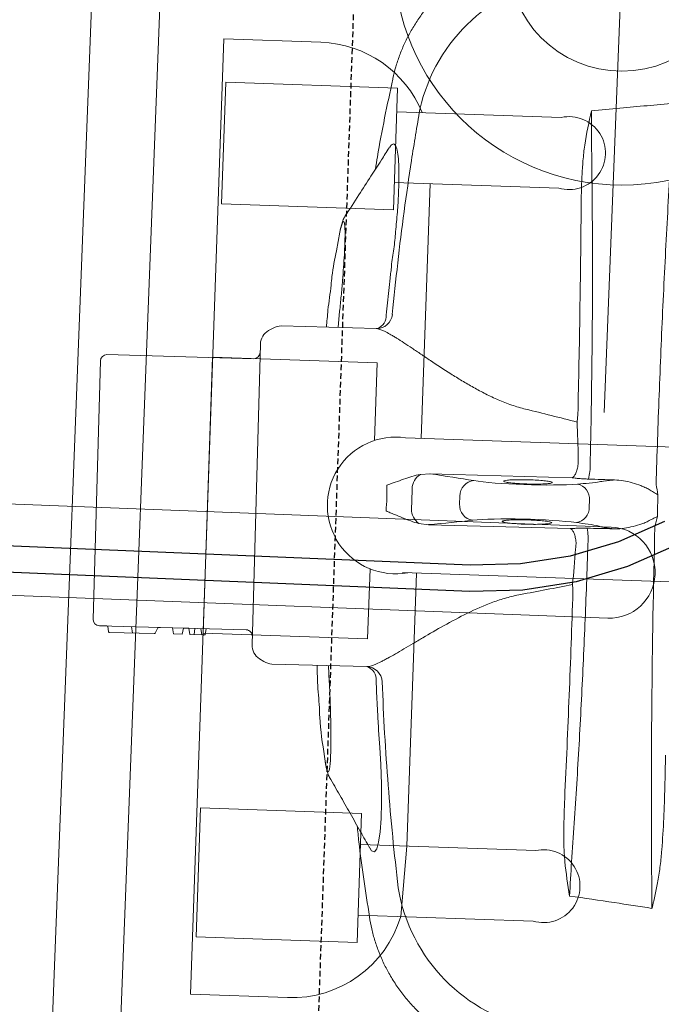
# Model space of a CAD drawing. Header units: millimetres. Extents: x 256680 to 410391, y -77299 to -22623.
# Tile 14 of 202: x 258449 to 258590, y -26464 to -26248. Entities that reach past the tile are written whole.
import ezdxf

# ---------------------------------------------------------------- set-up
doc = ezdxf.new("R2010")
doc.units = ezdxf.units.MM
doc.header["$LTSCALE"] = 2.5
doc.linetypes.add('11aa1PB-bd$0$11aa1PB-af$0$TRATTEGGIATA', pattern=[0.75, 0.5, -0.25])
for name, color, linetype, lineweight in [('CKD Equipments', 252, 'Continuous', 0), ('EQUIPMENT', 210, 'Continuous', 0), ('FURNITURES', 30, 'Continuous', 15), ('HATCH LIGHT', 250, 'Continuous', 0), ('K Equipment', 30, 'Continuous', 9)]:
    doc.layers.add(name, color=color, linetype=linetype, lineweight=lineweight)
doc.layers.add('Edges', color=7, linetype='Continuous')
doc.layers.add('FAINTEQUIP', color=253, linetype='Continuous')

# ---------------------------------------------------------------- blocks, each defined once
blk = doc.blocks.new('awreg')
at = {"layer": 'K Equipment'}
for p, q in [((60866.24, 14496.41, -7.42), (60866.22, 14311.87, -7.42)), ((60886.24, 14496.4, -7.42), (60886.22, 14311.87, -7.42)), ((60701.19, 14430.21, -7.42), (61051.19, 14430.24, -7.42)), ((60701.19, 14415.21, -7.42), (61051.19, 14415.24, -7.42)), ((60651.19, 14314.35, -7.42), (60841.19, 14314.37, -7.42))]:
    blk.add_line(p, q, dxfattribs=at)
for radius in [50, 25]:
    blk.add_circle((60741.19, 14314.36, -7.42), radius, dxfattribs=at)
blk.add_arc((60876.22, 14311.87, -7.42), 10, 180.0034, 0.0034, dxfattribs=at)
blk = doc.blocks.new('G$C62143A14')
at = {"linetype": 'Continuous', "lineweight": 0}
for p, q in [((142.09, 481.19), (198.78, 481.8)), ((140.7, 479.77), (141.05, 447.57)), ((140.7, 479.77), (140.72, 478.13)), ((200.55, 448.21), (200.2, 480.41)), ((139.33, 477.57), (139.43, 467.67)), ((139.48, 477.75), (140.59, 477.95)), ((139.38, 472.47), (140.78, 472.73)), ((139.56, 472.5), (139.58, 472.5)), ((139.53, 467.51), (140.74, 466.96)), ((140.84, 466.81), (140.88, 463.71)), ((140.88, 463.71), (139.53, 463.46)), ((139.53, 463.46), (139.55, 461.55)), ((140.9, 461.32), (139.55, 461.55)), ((140.9, 461.32), (140.91, 460.16)), ((140.91, 460.16), (139.57, 459.91)), ((139.57, 459.91), (139.6, 457.25)), ((140.93, 458.82), (139.58, 458.93)), ((140.94, 457.5), (139.6, 457.25)), ((139.6, 457.25), (139.61, 456.53)), ((140.96, 456.31), (139.61, 456.53)), ((203.83, 446.85), (137.8, 446.14)), ((207.44, 444.22), (206.85, 445.18)), ((134.81, 444.41), (134.24, 443.43)), ((133.76, 441.62), (133.99, 420.82)), ((208.18, 421.59), (207.96, 442.42)), ((208.09, 429.99), (211.67, 429.77)), ((229.05, 430.4), (224.9, 430.98)), ((113.93, 429.31), (112.94, 429.15)), ((130.32, 428.9), (133.9, 429.19)), ((263.02, 420.05), (263.03, 420.06)), ((79.21, 418.06), (79.21, 418.06)), ((165.81, 410.59), (165.64, 408.47)), ((176.8, 408.59), (176.59, 410.7)), ((165.64, 408.47), (165.98, 377.3)), ((177.13, 377.42), (176.8, 408.59)), ((170.42, 401.86), (172.16, 401.88)), ((170.85, 373.41), (172.34, 373.42))]:
    blk.add_line(p, q, dxfattribs=at)
at = {"linetype": 'Continuous', "lineweight": 0, "flags": 128}
for points in [[(139.47, 477.74), (139.47, 477.74), (139.48, 477.75)], [(94.26, 418.59), (93.66, 418.2), (93.46, 417.59), (94.13, 417.09), (95.62, 416.73), (97.89, 416.49), (100.81, 416.39), (104.33, 416.43), (108.32, 416.6), (112.67, 416.91), (116.39, 417.25), (120.19, 417.68), (120.19, 417.68), (120.19, 417.68)]]:
    blk.add_lwpolyline(points, dxfattribs=at)
at = {"linetype": 'Continuous', "lineweight": 0}
for centre, radius, start, end in [((198.8, 480.4), 1.4, 0.6162, 90.6162), ((142.1, 479.79), 1.4, 90.6162, 180.6162), ((139.5, 477.57), 0.175, 100.6162, 179.8134), ((140.55, 478.12), 0.175, 280.6162, 1.5356), ((139.61, 467.67), 0.175, 180.2997, 244.6825), ((140.67, 466.8), 0.175, 359.7298, 66.3191), ((139.65, 447.56), 1.4, 270.6162, 0.6162), ((201.95, 448.23), 1.4, 180.6162, 270.6162), ((137.83, 442.64), 3.5, 90.6162, 149.6525), ((203.87, 443.35), 3.5, 31.58, 90.6162), ((137.26, 441.66), 3.5, 149.6525, 180.6162), ((204.46, 442.38), 3.5, 0.6162, 31.58), ((211.65, 421.66), 3.47, 181.0853, 266.5636), ((211.04, 422.65), 3.14, 205.2925, 273.8166), ((130.52, 420.79), 3.47, 274.6644, 0.6066), ((131.16, 421.56), 2.92, 266.0995, 345.287), ((249.74, 376.79), 37.74, 9.6758, 79.5449), ((93.4, 375.11), 37.74, 101.688, 171.5562), ((169.03, 408.55), 3.81, 91.0104, 147.7315), ((173.41, 408.6), 3.81, 33.5009, 90.222), ((170.39, 398.41), 3.45, 89.4632, 172.6991), ((172.27, 398.43), 3.45, 8.5333, 91.7692), ((170.66, 376.8), 3.4, 192.1812, 273.2187), ((172.46, 376.82), 3.4, 268.0138, 349.0513), ((179.6, 386.55), 13.01, 258.4187, 273.3931), ((163.31, 386.4), 13.03, 267.8432, 282.7971)]:
    blk.add_arc(centre, radius, start, end, dxfattribs=at)
for centre, major_axis, ratio, start_param, end_param in [((173.14, 540.75), (1.8, -166.89), 0.087489, 5.626486, 5.727956), ((166.46, 540.68), (1.8, -166.89), 0.087489, 0.555229, 0.6567), ((166.45, 386.94), (0.15, -14), 0.087489, 0.682539, 2.586364), ((176.46, 387.05), (0.15, -14), 0.087489, 3.696821, 5.600646), ((171.51, 381.35), (37.1, 0.4), 0.145844, 4.211758, 4.440687), ((172.59, 312.04), (0.89, -82.6), 0.087489, 3.824132, 3.871858), ((171.93, 312.03), (0.89, -82.6), 0.087489, 2.411328, 2.459054), ((171.51, 381.35), (37.1, 0.4), 0.145844, 4.984033, 5.21302), ((166.41, 381.34), (0.11, -10.5), 0.087489, 0.30744, 0.730265), ((176.62, 381.45), (0.11, -10.5), 0.087489, 5.55292, 5.975743)]:
    blk.add_ellipse(centre, major_axis=major_axis, ratio=ratio, start_param=start_param, end_param=end_param, dxfattribs=at)
for points, knots in [([(217.34, 431.84), (215.51, 432.03), (212.42, 432.35), (209.32, 432.48), (208.06, 432.53)], [0, 0, 0, 0, 0.593547, 1, 1, 1, 1]), ([(124.61, 430.86), (123.92, 430.81), (120.23, 430.56), (116.76, 429.87), (113.93, 429.31)], [0, 0, 0, 0, 0.187713, 1, 1, 1, 1]), ([(133.87, 431.73), (132.61, 431.65), (129.52, 431.46), (126.44, 431.07), (124.61, 430.84)], [0, 0, 0, 0, 0.406128, 1, 1, 1, 1]), ([(211.67, 429.77), (212.8, 429.7), (215.09, 429.56), (218.36, 429.4), (221.43, 429.28), (224.19, 429.21), (226.63, 429.19), (228.63, 429.23), (230.14, 429.31), (231.09, 429.45), (231.48, 429.63), (231.26, 429.85), (230.51, 430.11), (229.54, 430.3), (229.05, 430.4)], [0, 0, 0, 0, 0.082182, 0.166764, 0.247017, 0.329479, 0.412022, 0.496967, 0.579727, 0.664898, 0.747476, 0.832441, 0.915021, 1, 1, 1, 1]), ([(224.9, 430.98), (223.05, 431.29), (220.59, 431.72), (217.98, 431.83), (217.34, 431.86)], [0, 0, 0, 0, 0.753677, 1, 1, 1, 1]), ([(232.62, 429.35), (232.51, 429.44), (232.21, 429.6), (231.78, 429.77), (231.17, 429.96), (230.4, 430.16), (229.66, 430.3), (229.26, 430.36)], [0, 0, 0, 0, 0.095307, 0.229075, 0.409095, 0.722588, 1, 1, 1, 1]), ([(109.39, 428.05), (108.12, 427.23), (105.58, 425.64), (101.69, 423.22), (97.89, 420.88), (95.41, 419.35), (94.24, 418.63)], [0, 0, 0, 0, 0.253353, 0.510138, 0.769176, 1, 1, 1, 1]), ([(112.72, 429.1), (112.54, 429.08), (112.03, 428.98), (111.21, 428.78), (110.45, 428.55), (109.86, 428.32), (109.52, 428.12), (109.39, 428.05)], [0, 0, 0, 0, 0.100787, 0.407598, 0.731303, 0.895894, 1, 1, 1, 1]), ([(112.94, 429.15), (112.46, 429.05), (111.51, 428.84), (110.75, 428.57), (110.53, 428.34), (110.88, 428.16), (111.82, 428.04), (113.29, 427.99), (115.28, 427.99), (117.7, 428.06), (120.5, 428.19), (123.59, 428.37), (126.9, 428.61), (129.18, 428.8), (130.32, 428.9)], [0, 0, 0, 0, 0.082617, 0.165235, 0.248974, 0.332713, 0.416293, 0.499873, 0.583402, 0.66693, 0.750192, 0.833453, 0.916727, 1, 1, 1, 1]), ([(247.95, 420.3), (247.03, 420.83), (244.9, 422.08), (241.37, 424.17), (237.17, 426.65), (234.2, 428.42), (232.62, 429.35)], [0, 0, 0, 0, 0.1790671, 0.418189, 0.6906263, 1, 1, 1, 1]), ([(99.02, 421.57), (97.86, 421.41), (91.22, 420.48), (84.64, 419.17), (79.21, 418.1)], [0, 0, 0, 0, 0.174606, 1, 1, 1, 1]), ([(191.78, 388.17), (191.99, 389.22), (192.26, 390.25), (192.87, 392.28), (193.22, 393.28), (193.97, 395.21), (194.37, 396.15), (195.22, 398), (195.66, 398.9), (196.56, 400.66), (197.02, 401.53), (197.72, 402.8), (197.95, 403.22), (198.43, 404.05), (198.66, 404.46), (199.83, 406.48), (200.76, 408.01), (202.1, 410.19), (202.54, 410.89), (203.17, 411.93), (203.38, 412.27), (203.79, 412.93), (203.99, 413.25), (204.96, 414.85), (205.66, 416.01), (206.41, 417.33), (206.55, 417.58), (206.82, 418.08), (206.95, 418.32), (207.3, 419.01), (207.5, 419.42), (208, 420.56), (208.18, 421.17), (208.18, 421.59)], [0, 0, 0, 0, 0.0625, 0.0625, 0.125, 0.125, 0.1875, 0.1875, 0.25, 0.25, 0.3125, 0.3125, 0.34375, 0.34375, 0.375, 0.375, 0.5, 0.5, 0.5625, 0.5625, 0.59375, 0.59375, 0.625, 0.625, 0.75, 0.75, 0.78125, 0.78125, 0.8125, 0.8125, 0.875, 0.875, 1, 1, 1, 1]), ([(263.02, 420.08), (257.33, 421.08), (250.71, 422.24), (244.05, 423.02), (243.13, 423.13)], [0, 0, 0, 0, 0.861575, 1, 1, 1, 1]), ([(133.99, 420.82), (134, 420.37), (134.2, 419.77), (134.72, 418.63), (134.93, 418.21), (135.3, 417.53), (135.44, 417.29), (135.72, 416.8), (135.87, 416.55), (136.64, 415.25), (137.37, 414.09), (138.58, 412.21), (139, 411.55), (139.88, 410.19), (140.34, 409.49), (141.72, 407.33), (142.68, 405.82), (144.62, 402.65), (145.6, 400.98), (147.49, 397.46), (148.39, 395.64), (149.56, 392.78), (149.93, 391.81), (150.58, 389.81), (150.87, 388.79), (151.1, 387.73)], [0, 0, 0, 0, 0.125, 0.125, 0.1875, 0.1875, 0.21875, 0.21875, 0.25, 0.25, 0.375, 0.375, 0.4375, 0.4375, 0.5, 0.5, 0.625, 0.625, 0.75, 0.75, 0.875, 0.875, 0.9375, 0.9375, 1, 1, 1, 1]), ([(211.25, 419.52), (213.05, 419.41), (214.85, 419.3), (217.55, 419.11), (218.89, 419.02), (220.47, 418.9), (221.14, 418.85), (221.59, 418.81), (221.81, 418.8), (222.04, 418.78)], [0, 0, 0, 0, 0.5, 0.5, 0.75, 0.875, 0.9375, 0.9375, 1, 1, 1, 1]), ([(222.04, 418.78), (222.04, 418.78), (223.3, 418.79), (225.86, 418.35), (229.86, 418.16), (233.98, 417.93), (237.98, 417.85), (241.53, 417.88), (244.47, 418.04), (246.75, 418.33), (248.25, 418.73), (248.89, 419.24), (248.81, 419.75), (248.17, 420.12), (247.95, 420.25)], [0, 0, 0, 0, 0.000001, 0.07749, 0.156459, 0.25141, 0.349211, 0.444694, 0.543101, 0.640433, 0.740837, 0.840407, 0.943195, 1, 1, 1, 1]), ([(293.34, 389.13), (293.26, 389.7), (293.04, 391.17), (292.46, 393.48), (291.65, 396.06), (290.65, 398.57), (289.42, 401.09), (287.96, 403.58), (286.27, 406.01), (284.41, 408.27), (282.41, 410.34), (280.28, 412.24), (278.04, 413.94), (275.7, 415.46), (273.28, 416.78), (270.8, 417.9), (268.28, 418.84), (265.73, 419.56), (263.98, 419.98), (263.07, 420.1), (263.03, 420.11)], [0, 0, 0, 0, 0.037673, 0.095878, 0.154189, 0.212585, 0.271048, 0.33568, 0.39959, 0.46265, 0.524915, 0.586431, 0.647228, 0.707328, 0.766741, 0.825471, 0.883514, 0.940856, 0.997479, 1, 1, 1, 1]), ([(79.19, 418.13), (79.18, 418.13), (78.27, 417.99), (76.52, 417.53), (73.94, 416.74), (71.43, 415.74), (68.99, 414.57), (66.56, 413.17), (64.18, 411.55), (61.88, 409.7), (59.76, 407.69), (57.83, 405.55), (56.09, 403.3), (54.54, 400.95), (53.19, 398.52), (52.04, 396.03), (51.09, 393.49), (50.34, 390.91), (49.81, 388.58), (49.62, 387.11), (49.54, 386.51)], [0, 0, 0, 0, 0.001134, 0.05921, 0.117416, 0.175724, 0.234114, 0.292568, 0.357035, 0.420781, 0.483687, 0.545808, 0.607185, 0.667848, 0.727816, 0.787098, 0.845698, 0.903609, 0.960817, 1, 1, 1, 1]), ([(85.76, 412.06), (89.48, 412.63), (96.91, 413.75), (108.15, 415.16), (119.44, 416.38), (127.01, 417.01), (130.8, 417.33)], [0, 0, 0, 0, 0.249615, 0.499229, 0.749615, 1, 1, 1, 1]), ([(120.19, 417.68), (120.42, 417.7), (120.64, 417.73), (121.09, 417.77), (121.76, 417.84), (123.33, 417.99), (124.68, 418.11), (127.37, 418.36), (129.17, 418.51), (130.97, 418.65)], [0, 0, 0, 0, 0.0625, 0.0625, 0.125, 0.25, 0.5, 0.5, 1, 1, 1, 1]), ([(120.19, 417.68), (120.19, 417.68), (120.19, 417.68), (120.19, 417.68), (120.19, 417.68), (120.19, 417.68), (120.19, 417.68)], [0.00000000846, 0.00000000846, 0.00000000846, 0.00000000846, 0.000000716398, 0.000000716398, 0.000000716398, 0.000001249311, 0.000001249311, 0.000001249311, 0.000001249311]), ([(120.19, 417.68), (120.19, 417.68), (120.19, 417.68), (120.19, 417.68), (120.19, 417.68), (120.19, 417.68)], [0, 0, 0, 0, 0.051824, 0.658198, 1, 1, 1, 1]), ([(165.81, 410.59), (165.93, 411.21), (166.1, 411.82), (166.49, 413.03), (166.7, 413.63), (167.14, 414.84), (167.37, 415.44), (167.71, 416.36), (167.82, 416.67), (168.05, 417.29), (168.17, 417.6), (168.28, 417.91)], [0, 0, 0, 0, 0.25, 0.25, 0.5, 0.5, 0.75, 0.75, 0.875, 0.875, 1, 1, 1, 1]), ([(176.59, 410.7), (176.46, 411.32), (176.27, 411.93), (175.86, 413.13), (175.63, 413.72), (175.16, 414.92), (174.92, 415.52), (174.56, 416.44), (174.44, 416.74), (174.2, 417.36), (174.08, 417.67), (173.95, 417.97)], [0, 0, 0, 0, 0.25, 0.25, 0.5, 0.5, 0.75, 0.75, 0.875, 0.875, 1, 1, 1, 1]), ([(211.44, 418.2), (215.22, 417.96), (222.78, 417.5), (234.09, 416.51), (245.37, 415.35), (252.85, 414.38), (256.59, 413.9)], [0, 0, 0, 0, 0.249615, 0.499229, 0.749614, 1, 1, 1, 1]), ([(222.04, 418.78), (222.04, 418.78), (222.04, 418.78), (222.04, 418.78), (222.04, 418.78), (222.04, 418.78), (222.04, 418.78)], [0, 0, 0, 0, 0.000000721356, 0.000000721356, 0.000000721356, 0.000001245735, 0.000001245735, 0.000001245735, 0.000001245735]), ([(222.04, 418.78), (222.04, 418.78), (222.04, 418.78), (222.04, 418.78), (222.04, 418.78), (222.04, 418.78)], [0, 0, 0, 0, 0.341802, 0.948176, 1, 1, 1, 1]), ([(166.57, 386.94), (166.57, 387.36), (166.56, 388.38), (166.61, 389.91), (166.7, 391.28), (166.83, 392.15), (166.96, 392.47), (167.04, 392.27), (167.07, 392.2)], [0, 0, 0, 0, 0.132098, 0.323568, 0.515413, 0.707812, 0.900839, 1, 1, 1, 1]), ([(167.07, 392.2), (167.1, 392.16), (167.18, 392.04), (167.3, 391.21), (167.43, 389.83), (167.49, 388.32), (167.53, 386.73), (167.52, 385.13), (167.46, 383.53), (167.36, 382.28), (167.26, 381.9), (167.22, 381.72)], [0, 0, 0, 0, 0.060949, 0.185979, 0.310678, 0.434944, 0.512562, 0.636279, 0.760031, 0.884002, 1, 1, 1, 1]), ([(175.45, 390.08), (175.46, 390.33), (175.5, 391.09), (175.6, 391.91), (175.75, 392.47), (175.85, 392.32), (175.91, 392.24)], [0, 0, 0, 0, 0.138476, 0.425595, 0.712972, 1, 1, 1, 1]), ([(175.91, 392.24), (175.96, 392.05), (176.06, 391.67), (176.19, 390.43), (176.29, 388.84), (176.33, 387.27), (176.33, 385.7), (176.3, 384.2), (176.2, 382.87), (176.11, 382.1), (176.06, 381.99), (176.05, 381.98)], [0, 0, 0, 0, 0.12873, 0.257, 0.385042, 0.513035, 0.593354, 0.721934, 0.850956, 0.980313, 1, 1, 1, 1]), ([(175.39, 387.04), (175.39, 387.22), (175.39, 388.01), (175.4, 388.78), (175.42, 389.6), (175.44, 389.84), (175.45, 390.08)], [0, 0, 0, 0, 0.170805, 0.715603, 0.716948, 1, 1, 1, 1]), ([(167.22, 381.72), (167.21, 381.7), (167.16, 381.45), (167.05, 381.51), (166.89, 381.97), (166.74, 383.06), (166.63, 384.58), (166.58, 385.96), (166.57, 386.75), (166.57, 386.94)], [0, 0, 0, 0, 0.012552, 0.198689, 0.385047, 0.571255, 0.757017, 0.942123, 1, 1, 1, 1]), ([(176.05, 381.98), (176.01, 381.85), (175.91, 381.59), (175.76, 381.91), (175.61, 382.77), (175.49, 384.12), (175.42, 385.62), (175.4, 386.63), (175.39, 387.04)], [0, 0, 0, 0, 0.154069, 0.335329, 0.515993, 0.696154, 0.875965, 1, 1, 1, 1]), ([(92.96, 375.75), (93.53, 375.83), (94.1, 375.9), (95.25, 376.01), (95.82, 376.05), (97.55, 376.17), (98.7, 376.22), (102.15, 376.32), (104.46, 376.33), (106.77, 376.32)], [0, 0, 0, 0, 0.125, 0.125, 0.25, 0.25, 0.5, 0.5, 1, 1, 1, 1]), ([(106.77, 376.32), (114.3, 376.26), (121.85, 376.22), (136.97, 376.2), (144.55, 376.21), (152.13, 376.25)], [0, 0, 0, 0, 0.5, 0.5, 1, 1, 1, 1]), ([(152.13, 376.25), (152.42, 376.28), (152.7, 376.31), (153.25, 376.37), (153.51, 376.39), (153.76, 376.41)], [0, 0, 0, 0, 0.5, 0.5, 1, 1, 1, 1]), ([(163.29, 376.05), (163.66, 376.11), (164, 376.18), (164.64, 376.37), (164.91, 376.48), (165.39, 376.71), (165.58, 376.83), (165.79, 377.01), (165.85, 377.07), (165.91, 377.15), (165.93, 377.18), (165.96, 377.24), (165.97, 377.27), (165.98, 377.3)], [0, 0, 0, 0, 0.25, 0.25, 0.5, 0.5, 0.75, 0.75, 0.875, 0.875, 0.9375, 0.9375, 1, 1, 1, 1]), ([(165.98, 377.3), (166.01, 377.09), (166.03, 376.85), (166.08, 376.32), (166.1, 376.03), (166.14, 375.42), (166.16, 375.08), (166.18, 374.4), (166.19, 374.05), (166.2, 373.69)], [0, 0, 0, 0, 0.25, 0.25, 0.5, 0.5, 0.75, 0.75, 1, 1, 1, 1]), ([(176.99, 373.81), (176.99, 374.17), (176.99, 374.52), (177, 375.2), (177.01, 375.53), (177.04, 376.15), (177.05, 376.44), (177.09, 376.97), (177.11, 377.21), (177.13, 377.42)], [0, 0, 0, 0, 0.25, 0.25, 0.5, 0.5, 0.75, 0.75, 1, 1, 1, 1]), ([(179.85, 376.23), (179.48, 376.28), (179.13, 376.35), (178.5, 376.52), (178.22, 376.62), (177.73, 376.84), (177.54, 376.96), (177.33, 377.13), (177.27, 377.19), (177.2, 377.28), (177.18, 377.31), (177.15, 377.36), (177.14, 377.39), (177.13, 377.42)], [0, 0, 0, 0, 0.25, 0.25, 0.5, 0.5, 0.75, 0.75, 0.875, 0.875, 0.9375, 0.9375, 1, 1, 1, 1]), ([(250.28, 375.96), (244.6, 375.66), (238.88, 375.38), (227.37, 374.87), (221.57, 374.64), (209.88, 374.24), (204, 374.07), (192.2, 373.78), (186.29, 373.66), (180.37, 373.57)], [0, 0, 0, 0, 0.25, 0.25, 0.5, 0.5, 0.75, 0.75, 1, 1, 1, 1]), ([(189.37, 376.8), (189.62, 376.78), (189.89, 376.76), (190.43, 376.72), (190.71, 376.7), (191, 376.67)], [0, 0, 0, 0, 0.5, 0.5, 1, 1, 1, 1]), ([(191, 376.67), (198.59, 376.8), (206.17, 376.94), (221.3, 377.29), (228.84, 377.49), (236.37, 377.71)], [0, 0, 0, 0, 0.5, 0.5, 1, 1, 1, 1]), ([(236.37, 377.71), (238.67, 377.78), (240.98, 377.82), (244.44, 377.78), (245.59, 377.76), (247.31, 377.68), (247.89, 377.65), (249.04, 377.56), (249.61, 377.51), (250.18, 377.45)], [0, 0, 0, 0, 0.5, 0.5, 0.75, 0.75, 0.875, 0.875, 1, 1, 1, 1]), ([(162.82, 373.38), (156.9, 373.34), (151, 373.33), (139.22, 373.37), (133.34, 373.42), (121.64, 373.56), (115.82, 373.67), (104.29, 373.93), (98.57, 374.08), (92.89, 374.27)], [0, 0, 0, 0, 0.25, 0.25, 0.5, 0.5, 0.75, 0.75, 1, 1, 1, 1]), ([(166.3, 367.99), (166.33, 368.36), (166.37, 368.72), (166.45, 369.38), (166.49, 369.69), (166.61, 370.52), (166.7, 370.98), (166.79, 371.34)], [0, 0, 0, 0, 0.25, 0.25, 0.5, 0.5, 1, 1, 1, 1]), ([(176.45, 371.44), (176.55, 371.09), (176.65, 370.63), (176.79, 369.8), (176.83, 369.49), (176.93, 368.84), (176.97, 368.48), (177.01, 368.1)], [0, 0, 0, 0, 0.5, 0.5, 0.75, 0.75, 1, 1, 1, 1]), ([(166.3, 367.99), (166.29, 367.33), (166.35, 366.67), (166.54, 365.37), (166.68, 364.73), (167.01, 363.45), (167.21, 362.82), (167.56, 361.88), (167.68, 361.57), (167.95, 360.96), (168.09, 360.66), (168.26, 360.37)], [0, 0, 0, 0, 0.25, 0.25, 0.5, 0.5, 0.75, 0.75, 0.875, 0.875, 1, 1, 1, 1]), ([(175.21, 360.44), (175.38, 360.74), (175.52, 361.04), (175.77, 361.66), (175.89, 361.97), (176.21, 362.91), (176.4, 363.55), (176.7, 364.83), (176.83, 365.48), (176.99, 366.78), (177.04, 367.44), (177.01, 368.1)], [0, 0, 0, 0, 0.125, 0.125, 0.25, 0.25, 0.5, 0.5, 0.75, 0.75, 1, 1, 1, 1]), ([(89.48, 356.56), (102.2, 357.15), (115.02, 357.64), (140.91, 358.4), (153.96, 358.68), (167.14, 358.84)], [0, 0, 0, 0, 0.5, 0.5, 1, 1, 1, 1]), ([(168.26, 360.37), (168.45, 360.04), (168.64, 359.71), (169.01, 359.06), (169.19, 358.73), (169.38, 358.4)], [0, 0, 0, 0, 0.5, 0.5, 1, 1, 1, 1]), ([(175.21, 360.44), (175.03, 360.11), (174.85, 359.78), (174.49, 359.11), (174.32, 358.78), (174.14, 358.45)], [0, 0, 0, 0, 0.5, 0.5, 1, 1, 1, 1]), ([(176.37, 358.94), (182.93, 359), (189.47, 359.03), (199.27, 359.03), (202.53, 359.03), (209.05, 359), (212.31, 358.99), (218.81, 358.93), (222.06, 358.9), (228.52, 358.82), (231.74, 358.78), (241.38, 358.62), (247.76, 358.49), (254.1, 358.33)], [0, 0, 0, 0, 0.25, 0.25, 0.375, 0.375, 0.5, 0.5, 0.625, 0.625, 0.75, 0.75, 1, 1, 1, 1]), ([(83.55, 356.23), (83.51, 356.25), (83.46, 356.26), (83.42, 356.27), (83.41, 356.28), (83.41, 356.28), (83.4, 356.28)], [0, 0, 0, 0, 0.0001941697, 0.0001941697, 0.0001941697, 0.0002311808, 0.0002311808, 0.0002311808, 0.0002311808]), ([(89.45, 355.2), (88.46, 355.35), (87.48, 355.52), (86, 355.77), (85.51, 355.86), (84.77, 355.99), (84.53, 356.03), (84.16, 356.1), (84.04, 356.13), (83.85, 356.16), (83.79, 356.17), (83.67, 356.2), (83.61, 356.21), (83.55, 356.23)], [0, 0, 0, 0, 0.5, 0.5, 0.75, 0.75, 0.875, 0.875, 0.9375, 0.9375, 0.96875, 0.96875, 1, 1, 1, 1]), ([(117.12, 354.6), (114.8, 354.54), (112.49, 354.49), (107.86, 354.43), (105.55, 354.42), (100.93, 354.46), (98.63, 354.5), (95.17, 354.66), (94.02, 354.72), (92.3, 354.86), (91.73, 354.91), (90.59, 355.04), (90.02, 355.11), (89.45, 355.2)], [0, 0, 0, 0, 0.25, 0.25, 0.5, 0.5, 0.75, 0.75, 0.875, 0.875, 0.9375, 0.9375, 1, 1, 1, 1])]:
    blk.add_open_spline(points, degree=3, knots=knots, dxfattribs=at)
for points in [[(168.28, 417.91), (169.23, 417.87), (171.12, 417.79), (173.01, 417.91), (173.95, 417.97)], [(173.39, 412.41), (172.66, 412.38), (171.18, 412.32), (169.7, 412.35), (168.97, 412.37)], [(151.1, 387.73), (151.95, 383.95), (152.83, 380.18), (153.76, 376.41)], [(189.37, 376.8), (190.22, 380.58), (191.02, 384.37), (191.78, 388.17)], [(161.61, 376.03), (161.97, 376.02), (162.34, 376.01), (162.7, 375.99)], [(162.7, 375.99), (162.9, 375.98), (163.09, 376), (163.29, 376.05)], [(179.85, 376.23), (180.04, 376.18), (180.24, 376.17), (180.44, 376.18)], [(180.44, 376.18), (180.8, 376.21), (181.16, 376.23), (181.52, 376.25)], [(250.18, 377.45), (252.73, 377.15), (255.26, 376.74), (257.78, 376.28)], [(257.78, 376.28), (255.24, 376.2), (252.74, 376.09), (250.28, 375.96)], [(257.78, 376.28), (258.04, 374.21), (258.31, 372.13), (258.59, 370.05)], [(84.34, 364.56), (84.74, 367.84), (85.09, 371.14), (85.4, 374.43)], [(85.4, 374.43), (87.9, 374.93), (90.42, 375.4), (92.96, 375.75)], [(92.89, 374.27), (90.43, 374.34), (87.93, 374.4), (85.4, 374.43)], [(177.01, 368.1), (177, 370.01), (177, 371.91), (176.99, 373.81)], [(166.2, 373.69), (166.23, 371.79), (166.27, 369.89), (166.3, 367.99)], [(258.59, 370.05), (259.1, 366.09), (259.61, 362.14), (260.15, 358.18)], [(83.4, 356.28), (83.73, 359.04), (84.04, 361.8), (84.34, 364.56)], [(167.14, 358.84), (167.88, 358.69), (168.63, 358.54), (169.38, 358.4)], [(176.37, 358.94), (175.63, 358.77), (174.88, 358.61), (174.14, 358.45)], [(83.4, 356.28), (85.44, 356.36), (87.47, 356.46), (89.48, 356.56)], [(174.14, 358.45), (172.55, 358.44), (170.97, 358.42), (169.38, 358.4)]]:
    blk.add_open_spline(points, degree=3, dxfattribs=at)
at = {"layer": 'EQUIPMENT'}
for p, q in [((79.6, 382.18), (79.45, 420.64)), ((79.6, 382.18), (79.45, 420.64)), ((79.49, 411.25), (94.99, 410.49)), ((79.49, 411.25), (94.99, 410.49))]:
    blk.add_line(p, q, dxfattribs=at)
blk.add_lwpolyline([(255.93, 413.33, 0.294125), (270.5, 436.14), (270.42, 457.48), (60.67, 456.7), (60.75, 435.36, 0.340822), (79.49, 411.25)], format="xyb", dxfattribs=at)
blk.add_lwpolyline([(255.93, 413.33, 0.294125), (270.5, 436.14), (270.42, 457.48), (60.67, 456.7), (60.75, 435.36, 0.340822), (79.49, 411.25)], format="xyb", dxfattribs=at)
blk.add_lwpolyline([(255.93, 413.33, 0.294125), (270.5, 436.14), (270.42, 457.48), (60.67, 456.7), (60.75, 435.36, 0.340822), (79.49, 411.25)], format="xyb", dxfattribs=at)
blk.add_lwpolyline([(255.93, 413.33, 0.294125), (270.5, 436.14), (270.42, 457.48), (60.67, 456.7), (60.75, 435.36, 0.340822), (79.49, 411.25)], format="xyb", dxfattribs=at)
blk.add_lwpolyline([(255.93, 413.33, 0.294125), (270.5, 436.14), (270.42, 457.48), (60.67, 456.7), (60.75, 435.36, 0.340822), (79.49, 411.25)], format="xyb", dxfattribs=at)
blk.add_lwpolyline([(255.93, 413.33, 0.294125), (270.5, 436.14), (270.42, 457.48), (60.67, 456.7), (60.75, 435.36, 0.340822), (79.49, 411.25)], format="xyb", dxfattribs=at)
blk.add_lwpolyline([(255.93, 413.33, 0.294125), (270.5, 436.14), (270.42, 457.48), (60.67, 456.7), (60.75, 435.36, 0.340822), (79.49, 411.25)], format="xyb", dxfattribs=at)
blk.add_lwpolyline([(255.93, 413.33, 0.294125), (270.5, 436.14), (270.42, 457.48), (60.67, 456.7), (60.75, 435.36, 0.340822), (79.49, 411.25)], format="xyb", dxfattribs=at)
for points in [[(73.4, 420.62), (101.73, 420.72), (101.6, 456.07), (73.27, 455.96)], [(73.4, 420.62), (101.73, 420.72), (101.6, 456.07), (73.27, 455.96)], [(73.4, 420.62), (101.73, 420.72), (101.6, 456.07), (73.27, 455.96)], [(73.4, 420.62), (101.73, 420.72), (101.6, 456.07), (73.27, 455.96)], [(73.4, 420.62), (101.73, 420.72), (101.6, 456.07), (73.27, 455.96)], [(73.4, 420.62), (101.73, 420.72), (101.6, 456.07), (73.27, 455.96)], [(73.4, 420.62), (101.73, 420.72), (101.6, 456.07), (73.27, 455.96)], [(73.4, 420.62), (101.73, 420.72), (101.6, 456.07), (73.27, 455.96)], [(234.36, 418.86), (261.12, 418.96), (260.98, 456.66), (234.22, 456.56)], [(234.36, 418.86), (261.12, 418.96), (260.98, 456.66), (234.22, 456.56)], [(234.36, 418.86), (261.12, 418.96), (260.98, 456.66), (234.22, 456.56)], [(234.36, 418.86), (261.12, 418.96), (260.98, 456.66), (234.22, 456.56)], [(234.36, 418.86), (261.12, 418.96), (260.98, 456.66), (234.22, 456.56)], [(234.36, 418.86), (261.12, 418.96), (260.98, 456.66), (234.22, 456.56)], [(234.36, 418.86), (261.12, 418.96), (260.98, 456.66), (234.22, 456.56)], [(234.36, 418.86), (261.12, 418.96), (260.98, 456.66), (234.22, 456.56)]]:
    blk.add_lwpolyline(points, close=True, dxfattribs=at)
for points in [[(183.65, 421.03), (200.7, 421.09), (200.57, 457.22), (139.97, 457), (140.1, 420.87), (155.46, 420.92)], [(183.65, 421.03), (200.7, 421.09), (200.57, 457.22), (139.97, 457), (140.1, 420.87), (155.46, 420.92)], [(183.65, 421.03), (200.7, 421.09), (200.57, 457.22), (139.97, 457), (140.1, 420.87), (155.46, 420.92)], [(183.65, 421.03), (200.7, 421.09), (200.57, 457.22), (139.97, 457), (140.1, 420.87), (155.46, 420.92)], [(183.65, 421.03), (200.7, 421.09), (200.57, 457.22), (139.97, 457), (140.1, 420.87), (155.46, 420.92)], [(183.65, 421.03), (200.7, 421.09), (200.57, 457.22), (139.97, 457), (140.1, 420.87), (155.46, 420.92)], [(183.65, 421.03), (200.7, 421.09), (200.57, 457.22), (139.97, 457), (140.1, 420.87), (155.46, 420.92)], [(183.65, 421.03), (200.7, 421.09), (200.57, 457.22), (139.97, 457), (140.1, 420.87), (155.46, 420.92)], [(95.09, 382.23), (94.95, 420.7)], [(95.09, 382.23), (94.95, 420.7)], [(95.09, 382.23), (94.95, 420.7)], [(95.09, 382.23), (94.95, 420.7)], [(95.09, 382.23), (94.95, 420.7)], [(95.09, 382.23), (94.95, 420.7)], [(95.09, 382.23), (94.95, 420.7)], [(95.09, 382.23), (94.95, 420.7)], [(240.41, 418.88), (240.54, 382.77)], [(240.41, 418.88), (240.54, 382.77)], [(240.41, 418.88), (240.54, 382.77)], [(240.41, 418.88), (240.54, 382.77)], [(240.41, 418.88), (240.54, 382.77)], [(240.41, 418.88), (240.54, 382.77)], [(240.41, 418.88), (240.54, 382.77)], [(240.41, 418.88), (240.54, 382.77)], [(256.04, 382.83), (255.9, 418.94)], [(256.04, 382.83), (255.9, 418.94)], [(256.04, 382.83), (255.9, 418.94)], [(256.04, 382.83), (255.9, 418.94)], [(256.04, 382.83), (255.9, 418.94)], [(256.04, 382.83), (255.9, 418.94)], [(256.04, 382.83), (255.9, 418.94)], [(256.04, 382.83), (255.9, 418.94)], [(155.51, 254.39), (154.92, 413.78)], [(155.51, 254.39), (154.92, 413.78)], [(155.51, 254.39), (154.92, 413.78)], [(155.51, 254.39), (154.92, 413.78)], [(155.51, 254.39), (154.92, 413.78)], [(155.51, 254.39), (154.92, 413.78)], [(155.51, 254.39), (154.92, 413.78)], [(155.51, 254.39), (154.92, 413.78)], [(184.49, 414.24), (185.08, 255.99)], [(184.49, 414.24), (185.08, 255.99)], [(184.49, 414.24), (185.08, 255.99)], [(184.49, 414.24), (185.08, 255.99)], [(184.49, 414.24), (185.08, 255.99)], [(184.49, 414.24), (185.08, 255.99)], [(184.49, 414.24), (185.08, 255.99)], [(184.49, 414.24), (185.08, 255.99)], [(94.99, 410.49), (154.93, 410.71)], [(94.99, 410.49), (154.93, 410.71)], [(94.99, 410.49), (154.93, 410.71)], [(94.99, 410.49), (154.93, 410.71)], [(94.99, 410.49), (154.93, 410.71)], [(94.99, 410.49), (154.93, 410.71)], [(94.99, 410.49), (154.93, 410.71)], [(94.99, 410.49), (154.93, 410.71)], [(184.5, 410.82), (240.44, 411.03)], [(184.5, 410.82), (240.44, 411.03)], [(184.5, 410.82), (240.44, 411.03)], [(184.5, 410.82), (240.44, 411.03)], [(184.5, 410.82), (240.44, 411.03)], [(184.5, 410.82), (240.44, 411.03)], [(184.5, 410.82), (240.44, 411.03)], [(184.5, 410.82), (240.44, 411.03)]]:
    blk.add_lwpolyline(points, dxfattribs=at)
for centre, radius, start, end in [((169.57, 415.84), 15, 353.8395, 192.3466), ((169.57, 415.84), 15, 353.8395, 192.3466), ((169.57, 415.84), 15, 353.8395, 192.3466), ((169.57, 415.84), 15, 353.8395, 192.3466), ((169.57, 415.84), 15, 353.8395, 192.3466), ((169.57, 415.84), 15, 353.8395, 192.3466), ((169.57, 415.84), 15, 353.8395, 192.3466), ((169.57, 415.84), 15, 353.8395, 192.3466), ((248.3, 380.82), 8, 165.8268, 14.5999), ((248.3, 380.82), 8, 165.8268, 14.5999), ((248.3, 380.82), 8, 165.8268, 14.5999), ((248.3, 380.82), 8, 165.8268, 14.5999), ((248.3, 380.82), 8, 165.8268, 14.5999), ((248.3, 380.82), 8, 165.8268, 14.5999), ((248.3, 380.82), 8, 165.8268, 14.5999), ((248.3, 380.82), 8, 165.8268, 14.5999), ((87.35, 380.22), 8, 165.8268, 14.5999), ((87.35, 380.22), 8, 165.8268, 14.5999), ((87.35, 380.22), 8, 165.8268, 14.5999), ((87.35, 380.22), 8, 165.8268, 14.5999), ((87.35, 380.22), 8, 165.8268, 14.5999), ((87.35, 380.22), 8, 165.8268, 14.5999), ((87.35, 380.22), 8, 165.8268, 14.5999), ((87.35, 380.22), 8, 165.8268, 14.5999)]:
    blk.add_arc(centre, radius, start, end, dxfattribs=at)
at = {"layer": 'FAINTEQUIP', "color": 4, "linetype": '11aa1PB-bd$0$11aa1PB-af$0$TRATTEGGIATA'}
blk.add_lwpolyline([(337, 429.45), (338.5, 25.45), (1.5, 24.2), (0, 428.19), (337, 429.45)], dxfattribs=at)
blk = doc.blocks.new('boilerplan')
at = {"layer": 'Edges'}
for p, q in [((210.19, 145.03), (210.19, 259.94)), ((215.96, 145.22), (215.96, 259.75)), ((210.95, 133.45), (210.19, 145.03)), ((216.68, 134.2), (215.96, 145.22)), ((218.84, 123.36), (216.68, 134.2)), ((213.25, 121.86), (210.95, 133.45)), ((222.39, 112.89), (218.84, 123.36)), ((217.05, 110.68), (213.25, 121.86)), ((227.28, 102.98), (222.39, 112.89)), ((222.27, 100.08), (217.05, 110.68))]:
    blk.add_line(p, q, dxfattribs=at)
blk = doc.blocks.new('G$C6845078B')
blk.add_blockref('boilerplan', (-210.19, -41.12))

msp = doc.modelspace()

# ---------------------------------------------------------------- hatches: boundary and pattern name
at = {"layer": 'HATCH LIGHT', "true_color": 0x636466}
h = msp.add_hatch(dxfattribs=at)
h.set_pattern_fill('ANSI32', color=251, scale=6)
h.set_pattern_definition([(45, (193310.04, -46725.026), (-40.411153, 40.411153), []), (45, (193336.98, -46725.026), (-40.411153, 40.411153), [])])
h.paths.add_polyline_path([(270452.88, -32589.97), (270258.94, -32638.82), (270440.48, -33359.69), (257887.83, -33359.58, -0.000263), (257873.3, -33559.58), (270697.09, -33559.7)])
h.paths.add_polyline_path([(258301.77, -25157.06), (258101.69, -25157.06, -0.011972), (257620.47, -34256.03), (257821.06, -34256.03, 0.01196)])
h.paths.add_polyline_path([(258285.4, -25697.6), (267964.34, -26046.56, 0.003501), (268458.41, -26800.64), (268626.04, -26691.53), (268075.93, -25850.46), (258291.63, -25497.7, -0.000262)])
h = msp.add_hatch(dxfattribs=at)
h.set_pattern_fill('ANSI37', color=251, scale=8)
h.set_pattern_definition([(45, (193310.04, -46725.026), (-17.960512, 17.960512), []), (135, (193310.04, -46725.026), (-17.960512, -17.960512), [])])
edge = h.paths.add_edge_path()
edge.add_line((261078.94, -25798.32), (258285.4, -25697.6))
edge.add_arc((67888.04, -19659.44), 190493.08, 356.5735369, 358.1835586, ccw=False)
edge.add_line((258040.58, -31044.72), (260889.8, -31044.74))
edge.add_line((260889.8, -31044.74), (261016.3, -27535.69))
edge.add_line((261016.3, -27535.69), (260916.37, -27532.09))
edge.add_line((260916.37, -27532.09), (260887.11, -28343.52))
edge.add_line((260887.11, -28343.52), (260887.12, -28343.52))
edge.add_line((260887.12, -28343.52), (260822.27, -30142.35))
edge.add_line((260822.27, -30142.35), (260793.34, -30944.74))
edge.add_line((260793.34, -30944.74), (258161.63, -30944.72))
edge.add_line((258161.63, -30944.72), (258287.65, -27449.28))
edge.add_line((258287.65, -27449.28), (259287, -27485.31))
edge.add_line((259287, -27485.31), (259328.4, -27486.81))
edge.add_line((259328.4, -27486.81), (259332, -27386.87))
edge.add_line((259332, -27386.87), (258291.25, -27349.35))
edge.add_line((258291.25, -27349.35), (258347.16, -25799.9))
edge.add_line((258347.16, -25799.9), (259846.19, -25853.94))
edge.add_line((259846.19, -25853.94), (259835.38, -26153.75))
edge.add_line((259835.38, -26153.75), (259811.97, -26801.7))
edge.add_line((259811.97, -26801.7), (259809.33, -26874.86))
edge.add_line((259809.33, -26874.86), (259909.27, -26878.47))
edge.add_line((259909.27, -26878.47), (259946.07, -25857.54))
edge.add_line((259946.07, -25857.54), (260975.4, -25894.65))
edge.add_line((260975.4, -25894.65), (260948.79, -26632.68))
edge.add_line((260948.79, -26632.68), (261048.73, -26636.28))
edge.add_line((261048.73, -26636.28), (261078.94, -25798.32))

# ---------------------------------------------------------------- block references
at = {"layer": 'CKD Equipments', "ltscale": 10, "rotation": 87.62417962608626}
msp.add_blockref('G$C6845078B', (258651.97, -26377.51, 7.42), dxfattribs=at)
at = {"layer": 'CKD Equipments', "ltscale": 0.25, "rotation": 87.79023278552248}
msp.add_blockref('G$C62143A14', (258940.87, -26539.83), dxfattribs=at)
at = {"layer": 'FURNITURES', "xscale": -1, "rotation": 87.79023278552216}
msp.add_blockref('awreg', (275227.28, 33910.03, 7.42), dxfattribs=at)

doc.saveas('drawing.dxf')
